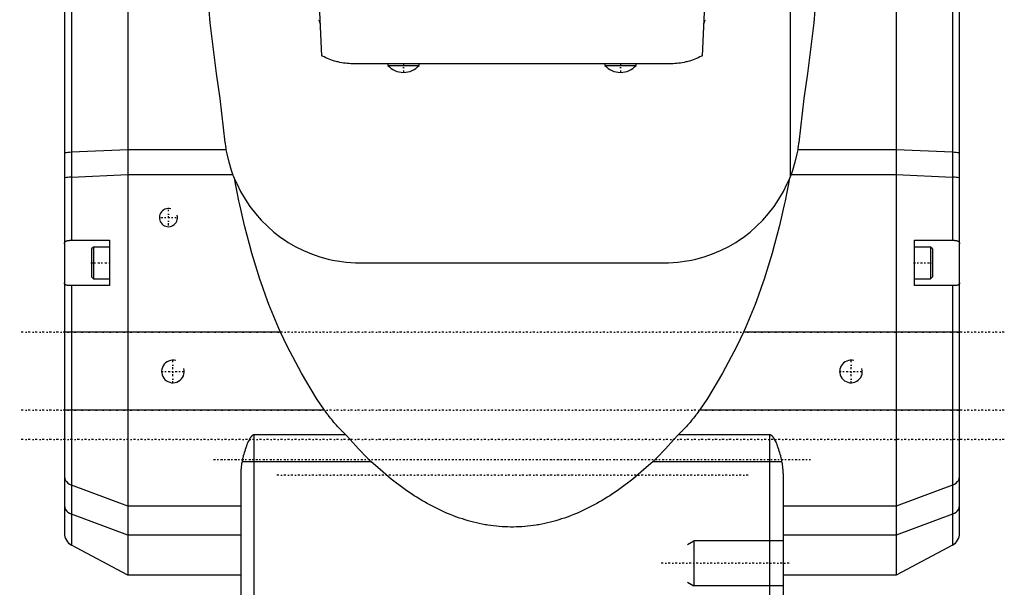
# Model space of a CAD drawing. Extents: x -109 to 109, y -1 to 737.
# Tile 4 of 10: x -109 to 109, y 378 to 504. Entities that reach past the tile are written whole.
import ezdxf

# ---------------------------------------------------------------- set-up
doc = ezdxf.new("R2010")
doc.units = 0
doc.linetypes.add('CENTER', pattern=[1.5, 0.45, -0.5, 0.05, -0.5])
for name, color, linetype in [('AM_0', 7, 'CONTINUOUS'), ('AM_10', 7, 'CONTINUOUS'), ('AM_7', 7, 'CENTER')]:
    doc.layers.add(name, color=color, linetype=linetype)

msp = doc.modelspace()

# ---------------------------------------------------------------- linework, layer by layer
at = {"layer": 'AM_0', "color": 7, "linetype": 'CONTINUOUS'}
for p, q in [((-99, 600), (-99, 390.25)), ((99, 390.25), (99, 600)), ((-97.41, 545.32), (-97.41, 455)), ((-85, 544.74), (-85, 381)), ((85, 544.74), (85, 381)), ((97.41, 545.32), (97.41, 455)), ((-43.27, 520.97), (-42.13, 495.8)), ((42.13, 495.8), (43.27, 520.97)), ((61.58, 469.13), (61.58, 520)), ((-42.72, 503.73), (-42.72, 503.75)), ((-42.72, 503.73), (-42.45, 502.85)), ((42.45, 502.85), (42.72, 503.73)), ((42.72, 503.75), (42.72, 503.73)), ((35, 494), (-35, 494)), ((-27.45, 494), (-27.45, 493.66)), ((-27.45, 493.66), (-20.55, 493.66)), ((-20.55, 493.66), (-20.55, 494)), ((20.55, 494), (20.55, 493.66)), ((20.55, 493.66), (27.45, 493.66)), ((27.45, 493.66), (27.45, 494)), ((-63.43, 476.63), (-64.52, 486.32)), ((64.52, 486.32), (63.43, 476.63)), ((-85, 475.02), (-97.41, 474.44)), ((-63.2, 475.02), (-85, 475.02)), ((85, 475.02), (63.2, 475.02)), ((97.41, 474.44), (85, 475.02)), ((-97.41, 468.96), (-85, 469.54)), ((-85, 469.54), (-61.74, 469.54)), ((61.74, 469.54), (85, 469.54)), ((85, 469.54), (97.41, 468.96)), ((-97.41, 455), (-89, 455)), ((-92.6, 453.5), (-93, 453.1)), ((-93, 453.1), (-93, 446.9)), ((-89, 453.5), (-92.6, 453.5)), ((-92.6, 453.5), (-92.6, 446.5)), ((-89, 455), (-89, 445)), ((89, 455), (97.41, 455)), ((89, 445), (89, 455)), ((92.6, 453.5), (89, 453.5)), ((93, 453.1), (92.6, 453.5)), ((92.6, 453.5), (92.6, 446.5)), ((93, 453.1), (93, 446.9)), ((-33.62, 450), (33.62, 450)), ((-93, 446.9), (-92.6, 446.5)), ((-92.6, 446.5), (-89, 446.5)), ((89, 446.5), (92.6, 446.5)), ((92.6, 446.5), (93, 446.9)), ((-89, 445), (-97.82, 445)), ((-97.41, 445), (-97.41, 387.6)), ((97.82, 445), (89, 445)), ((97.41, 445), (97.41, 387.6)), ((-51.19, 434.68), (-99, 434.68)), ((99, 434.68), (51.19, 434.68)), ((-41.45, 417.43), (-99, 417.43)), ((99, 417.43), (41.45, 417.43)), ((-57, 322), (-57, 412)), ((-36.74, 412), (-57, 412)), ((57, 412), (36.74, 412)), ((57, 261), (57, 412)), ((-31.12, 406.06), (-59.72, 406.06)), ((59.72, 406.06), (31.12, 406.06)), ((-60, 403.42), (-60, 318)), ((60, 403.42), (60, 264)), ((-85, 396.21), (-97.41, 400.88)), ((97.41, 400.88), (85, 396.21)), ((-85, 389.79), (-97.41, 394.45)), ((-60, 396.21), (-85, 396.21)), ((85, 396.21), (60, 396.21)), ((97.41, 394.45), (85, 389.79)), ((-60, 389.79), (-85, 389.79)), ((85, 389.79), (60, 389.79)), ((-85, 381), (-97.41, 387.6)), ((97.41, 387.6), (85, 381)), ((-60, 381), (-85, 381)), ((85, 381), (60, 381))]:
    msp.add_line(p, q, dxfattribs=at)
for points in [[(-97.41, 474.44), (-97.86, 474.42), (-98.25, 474.38), (-98.57, 474.35), (-98.81, 474.3), (-98.95, 474.26), (-99, 474.21)], [(99, 474.21), (98.95, 474.26), (98.81, 474.3), (98.57, 474.35), (98.25, 474.38), (97.86, 474.42), (97.41, 474.44)], [(-97.41, 468.96), (-97.86, 468.94), (-98.25, 468.91), (-98.57, 468.87), (-98.81, 468.83), (-98.95, 468.78), (-99, 468.73)], [(99, 468.73), (98.95, 468.78), (98.81, 468.83), (98.57, 468.87), (98.25, 468.91), (97.86, 468.94), (97.41, 468.96)], [(-99, 402.75), (-98.95, 402.37), (-98.81, 402), (-98.57, 401.66), (-98.25, 401.35), (-97.86, 401.09), (-97.41, 400.88)], [(97.41, 400.88), (97.86, 401.09), (98.25, 401.35), (98.57, 401.66), (98.81, 402), (98.95, 402.37), (99, 402.75)], [(-99, 396.33), (-98.95, 395.94), (-98.81, 395.58), (-98.57, 395.23), (-98.25, 394.92), (-97.86, 394.66), (-97.41, 394.45)], [(97.41, 394.45), (97.86, 394.66), (98.25, 394.92), (98.57, 395.23), (98.81, 395.58), (98.95, 395.94), (99, 396.33)]]:
    msp.add_lwpolyline(points, dxfattribs=at)
for points in [[(-64.52, 486.32, 0), (-65.35, 491.84, 0), (-66.73, 503.03, 0), (-67.68, 514.34, 0), (-68, 520, 0)], [(68, 520, 0), (67.68, 514.34, 0), (66.73, 503.03, 0), (65.35, 491.84, 0), (64.52, 486.32, 0)], [(-35, 494, 0), (-35.2, 494, 0), (-35.62, 494.01, 0), (-36.03, 494.04, 0), (-36.23, 494.05, 0), (-36.44, 494.07, 0), (-36.85, 494.11, 0), (-37.26, 494.17, 0), (-37.67, 494.24, 0), (-38.07, 494.32, 0), (-38.48, 494.41, 0), (-38.68, 494.46, 0), (-38.88, 494.51, 0), (-39.27, 494.62, 0), (-39.67, 494.75, 0), (-40.06, 494.88, 0), (-40.44, 495.02, 0), (-40.83, 495.18, 0), (-41.02, 495.26, 0), (-41.21, 495.35, 0), (-41.58, 495.52, 0), (-41.95, 495.71, 0), (-42.13, 495.8, 0)], [(42.13, 495.8, 0), (41.95, 495.71, 0), (41.58, 495.52, 0), (41.21, 495.35, 0), (41.02, 495.26, 0), (40.83, 495.18, 0), (40.44, 495.02, 0), (40.06, 494.88, 0), (39.67, 494.75, 0), (39.27, 494.62, 0), (38.88, 494.51, 0), (38.68, 494.46, 0), (38.48, 494.41, 0), (38.07, 494.32, 0), (37.67, 494.24, 0), (37.26, 494.17, 0), (36.85, 494.11, 0), (36.44, 494.07, 0), (36.23, 494.05, 0), (36.03, 494.04, 0), (35.62, 494.01, 0), (35.2, 494, 0), (35, 494, 0)], [(-63.2, 475.02, 0), (-63.25, 475.28, 0), (-63.33, 475.82, 0), (-63.4, 476.36, 0), (-63.43, 476.63, 0)], [(-61.74, 469.54, 0), (-62.05, 470.43, 0), (-62.6, 472.24, 0), (-63.03, 474.09, 0), (-63.2, 475.02, 0)], [(63.2, 475.02, 0), (63.03, 474.09, 0), (62.6, 472.24, 0), (62.05, 470.43, 0), (61.74, 469.54, 0)], [(63.43, 476.63, 0), (63.4, 476.36, 0), (63.33, 475.82, 0), (63.25, 475.28, 0), (63.2, 475.02, 0)], [(-61.3, 468.43, 0), (-61.38, 468.62, 0), (-61.52, 468.99, 0), (-61.67, 469.35, 0), (-61.74, 469.54, 0)], [(-51.19, 434.68, 0), (-51.58, 435.53, 0), (-52.33, 437.27, 0), (-53.06, 439.04, 0), (-53.42, 439.94, 0), (-53.78, 440.84, 0), (-54.47, 442.68, 0), (-55.14, 444.54, 0), (-55.78, 446.43, 0), (-56.4, 448.33, 0), (-56.99, 450.25, 0), (-57.28, 451.21, 0), (-57.56, 452.18, 0), (-58.1, 454.11, 0), (-58.61, 456.05, 0), (-59.09, 457.99, 0), (-59.55, 459.92, 0), (-59.99, 461.84, 0), (-60.19, 462.8, 0), (-60.39, 463.75, 0), (-60.78, 465.64, 0), (-61.13, 467.51, 0), (-61.3, 468.43, 0)], [(-61.3, 468.43, 0), (-60.9, 467.52, 0), (-60.02, 465.76, 0), (-59.04, 464.07, 0), (-58.51, 463.26, 0), (-57.96, 462.46, 0), (-56.77, 460.92, 0), (-55.49, 459.46, 0), (-54.11, 458.09, 0), (-52.65, 456.8, 0), (-51.1, 455.62, 0), (-50.3, 455.07, 0), (-49.49, 454.54, 0), (-47.81, 453.57, 0), (-46.09, 452.71, 0), (-44.33, 451.98, 0), (-42.53, 451.35, 0), (-40.65, 450.84, 0), (-39.69, 450.62, 0), (-38.7, 450.43, 0), (-36.7, 450.16, 0), (-34.65, 450.02, 0), (-33.62, 450, 0)], [(33.62, 450, 0), (34.65, 450.02, 0), (36.7, 450.16, 0), (38.7, 450.43, 0), (39.69, 450.62, 0), (40.65, 450.84, 0), (42.53, 451.35, 0), (44.33, 451.98, 0), (46.09, 452.71, 0), (47.81, 453.57, 0), (49.49, 454.54, 0), (50.3, 455.07, 0), (51.1, 455.62, 0), (52.65, 456.8, 0), (54.11, 458.09, 0), (55.49, 459.46, 0), (56.77, 460.92, 0), (57.96, 462.46, 0), (58.51, 463.26, 0), (59.04, 464.07, 0), (60.02, 465.76, 0), (60.9, 467.52, 0), (61.3, 468.43, 0)], [(61.3, 468.43, 0), (61.13, 467.51, 0), (60.78, 465.64, 0), (60.39, 463.75, 0), (60.19, 462.8, 0), (59.99, 461.84, 0), (59.55, 459.92, 0), (59.09, 457.99, 0), (58.61, 456.05, 0), (58.1, 454.11, 0), (57.56, 452.18, 0), (57.28, 451.21, 0), (56.99, 450.25, 0), (56.4, 448.33, 0), (55.78, 446.43, 0), (55.14, 444.54, 0), (54.47, 442.68, 0), (53.78, 440.84, 0), (53.42, 439.94, 0), (53.06, 439.04, 0), (52.33, 437.27, 0), (51.58, 435.53, 0), (51.19, 434.68, 0)], [(61.74, 469.54, 0), (61.67, 469.35, 0), (61.52, 468.99, 0), (61.38, 468.62, 0), (61.3, 468.43, 0)], [(-99, 454.18, 0), (-99, 454.24, 0), (-98.99, 454.33, 0), (-98.97, 454.42, 0), (-98.96, 454.46, 0), (-98.94, 454.5, 0), (-98.9, 454.58, 0), (-98.86, 454.65, 0), (-98.82, 454.69, 0), (-98.81, 454.7, 0), (-98.8, 454.71, 0), (-98.79, 454.71, 0), (-98.79, 454.72, 0), (-98.78, 454.73, 0), (-98.77, 454.74, 0), (-98.72, 454.77, 0), (-98.64, 454.82, 0), (-98.6, 454.84, 0), (-98.55, 454.86, 0), (-98.45, 454.89, 0), (-98.34, 454.92, 0), (-98.22, 454.94, 0), (-98.09, 454.96, 0), (-97.95, 454.98, 0), (-97.88, 454.98, 0), (-97.8, 454.99, 0), (-97.65, 454.99, 0), (-97.49, 455, 0), (-97.41, 455, 0)], [(97.41, 455, 0), (97.49, 455, 0), (97.65, 454.99, 0), (97.8, 454.99, 0), (97.88, 454.98, 0), (97.95, 454.98, 0), (98.09, 454.96, 0), (98.22, 454.94, 0), (98.34, 454.92, 0), (98.45, 454.89, 0), (98.55, 454.86, 0), (98.6, 454.84, 0), (98.64, 454.81, 0), (98.73, 454.77, 0), (98.8, 454.71, 0), (98.86, 454.65, 0), (98.9, 454.58, 0), (98.94, 454.5, 0), (98.96, 454.46, 0), (98.97, 454.42, 0), (98.99, 454.33, 0), (99, 454.24, 0), (99, 454.18, 0)], [(-97.82, 445, 0), (-97.88, 445, 0), (-98.01, 445, 0), (-98.12, 445.01, 0), (-98.18, 445.01, 0), (-98.23, 445.01, 0), (-98.33, 445.03, 0), (-98.43, 445.04, 0), (-98.52, 445.06, 0), (-98.6, 445.08, 0), (-98.68, 445.11, 0), (-98.71, 445.12, 0), (-98.74, 445.14, 0), (-98.8, 445.18, 0), (-98.85, 445.22, 0), (-98.89, 445.26, 0), (-98.93, 445.32, 0), (-98.96, 445.37, 0), (-98.97, 445.4, 0), (-98.98, 445.44, 0), (-98.99, 445.5, 0), (-99, 445.58, 0), (-99, 445.61, 0)], [(99, 445.61, 0), (99, 445.58, 0), (98.99, 445.5, 0), (98.98, 445.44, 0), (98.97, 445.41, 0), (98.96, 445.37, 0), (98.93, 445.32, 0), (98.9, 445.26, 0), (98.85, 445.22, 0), (98.8, 445.18, 0), (98.74, 445.14, 0), (98.71, 445.12, 0), (98.68, 445.11, 0), (98.6, 445.08, 0), (98.52, 445.06, 0), (98.43, 445.04, 0), (98.33, 445.03, 0), (98.23, 445.01, 0), (98.18, 445.01, 0), (98.12, 445.01, 0), (98.01, 445, 0), (97.88, 445, 0), (97.82, 445, 0)], [(-41.45, 417.43, 0), (-43.22, 420.05, 0), (-46.59, 425.6, 0), (-49.72, 431.56, 0), (-51.19, 434.68, 0)], [(51.19, 434.68, 0), (49.72, 431.56, 0), (46.59, 425.6, 0), (43.22, 420.05, 0), (41.45, 417.43, 0)], [(-36.74, 412, 0), (-36.89, 412.14, 0), (-37.18, 412.42, 0), (-37.47, 412.7, 0), (-37.61, 412.84, 0), (-37.75, 412.98, 0), (-38.03, 413.27, 0), (-38.3, 413.56, 0), (-38.58, 413.86, 0), (-38.85, 414.15, 0), (-39.11, 414.45, 0), (-39.25, 414.6, 0), (-39.38, 414.75, 0), (-39.63, 415.06, 0), (-39.89, 415.37, 0), (-40.14, 415.68, 0), (-40.39, 415.99, 0), (-40.63, 416.31, 0), (-40.75, 416.46, 0), (-40.87, 416.62, 0), (-41.11, 416.94, 0), (-41.34, 417.27, 0), (-41.45, 417.43, 0)], [(41.45, 417.43, 0), (41.34, 417.27, 0), (41.11, 416.94, 0), (40.87, 416.62, 0), (40.75, 416.46, 0), (40.63, 416.31, 0), (40.39, 415.99, 0), (40.14, 415.68, 0), (39.89, 415.37, 0), (39.63, 415.06, 0), (39.38, 414.75, 0), (39.25, 414.6, 0), (39.11, 414.45, 0), (38.85, 414.15, 0), (38.58, 413.86, 0), (38.3, 413.56, 0), (38.03, 413.27, 0), (37.75, 412.98, 0), (37.61, 412.84, 0), (37.47, 412.7, 0), (37.18, 412.42, 0), (36.89, 412.14, 0), (36.74, 412, 0)], [(-57, 412, 0), (-57.01, 412, 0), (-57.02, 412, 0), (-57.03, 412, 0), (-57.03, 412, 0), (-57.04, 412, 0), (-57.05, 412, 0), (-57.06, 412, 0), (-57.07, 412, 0), (-57.08, 412, 0), (-57.09, 412, 0), (-57.09, 411.99, 0), (-57.1, 411.99, 0), (-57.11, 411.99, 0), (-57.12, 411.99, 0), (-57.13, 411.99, 0), (-57.14, 411.99, 0), (-57.15, 411.98, 0), (-57.15, 411.98, 0), (-57.16, 411.98, 0), (-57.17, 411.98, 0), (-57.18, 411.97, 0), (-57.18, 411.97, 0), (-57.19, 411.97, 0), (-57.2, 411.97, 0), (-57.21, 411.96, 0), (-57.21, 411.96, 0), (-57.22, 411.96, 0), (-57.23, 411.96, 0), (-57.24, 411.95, 0), (-57.25, 411.95, 0), (-57.26, 411.94, 0), (-57.27, 411.94, 0), (-57.27, 411.94, 0), (-57.28, 411.93, 0), (-57.29, 411.93, 0), (-57.3, 411.92, 0), (-57.31, 411.92, 0), (-57.31, 411.91, 0), (-57.32, 411.91, 0), (-57.33, 411.91, 0), (-57.33, 411.9, 0), (-57.34, 411.9, 0), (-57.35, 411.89, 0), (-57.38, 411.87, 0), (-57.44, 411.83, 0), (-57.48, 411.79, 0), (-57.51, 411.77, 0), (-57.53, 411.75, 0), (-57.57, 411.71, 0), (-57.62, 411.67, 0), (-57.66, 411.62, 0), (-57.7, 411.57, 0), (-57.74, 411.52, 0), (-57.76, 411.5, 0), (-57.78, 411.47, 0), (-57.81, 411.42, 0), (-57.85, 411.37, 0), (-57.87, 411.34, 0), (-57.89, 411.32, 0), (-57.92, 411.26, 0), (-57.96, 411.21, 0), (-57.98, 411.18, 0), (-57.99, 411.15, 0), (-58.03, 411.09, 0), (-58.06, 411.04, 0), (-58.17, 410.84, 0), (-58.34, 410.51, 0), (-58.49, 410.18, 0), (-58.63, 409.84, 0), (-58.76, 409.49, 0), (-58.83, 409.32, 0), (-58.89, 409.14, 0), (-59.02, 408.78, 0), (-59.13, 408.42, 0), (-59.24, 408.05, 0), (-59.35, 407.69, 0), (-59.44, 407.32, 0), (-59.49, 407.14, 0), (-59.53, 406.96, 0), (-59.61, 406.6, 0), (-59.69, 406.24, 0), (-59.72, 406.06, 0)], [(-31.12, 406.06, 0), (-32.08, 406.98, 0), (-33.98, 408.91, 0), (-35.83, 410.94, 0), (-36.74, 412, 0)], [(36.74, 412, 0), (35.83, 410.94, 0), (33.98, 408.91, 0), (32.08, 406.98, 0), (31.12, 406.06, 0)], [(59.72, 406.06, 0), (59.69, 406.24, 0), (59.61, 406.6, 0), (59.53, 406.96, 0), (59.49, 407.14, 0), (59.44, 407.32, 0), (59.35, 407.69, 0), (59.24, 408.05, 0), (59.13, 408.42, 0), (59.02, 408.78, 0), (58.89, 409.14, 0), (58.83, 409.32, 0), (58.76, 409.49, 0), (58.63, 409.84, 0), (58.49, 410.18, 0), (58.34, 410.51, 0), (58.17, 410.84, 0), (58.06, 411.04, 0), (58.03, 411.09, 0), (57.99, 411.15, 0), (57.98, 411.18, 0), (57.96, 411.21, 0), (57.92, 411.26, 0), (57.89, 411.32, 0), (57.87, 411.34, 0), (57.85, 411.37, 0), (57.81, 411.42, 0), (57.78, 411.47, 0), (57.76, 411.5, 0), (57.74, 411.52, 0), (57.7, 411.57, 0), (57.66, 411.62, 0), (57.62, 411.67, 0), (57.57, 411.71, 0), (57.53, 411.75, 0), (57.51, 411.77, 0), (57.48, 411.79, 0), (57.44, 411.83, 0), (57.38, 411.87, 0), (57.35, 411.89, 0), (57.34, 411.9, 0), (57.33, 411.9, 0), (57.33, 411.91, 0), (57.32, 411.91, 0), (57.31, 411.91, 0), (57.31, 411.92, 0), (57.3, 411.92, 0), (57.29, 411.93, 0), (57.28, 411.93, 0), (57.27, 411.94, 0), (57.27, 411.94, 0), (57.26, 411.94, 0), (57.25, 411.95, 0), (57.24, 411.95, 0), (57.23, 411.96, 0), (57.22, 411.96, 0), (57.21, 411.96, 0), (57.21, 411.96, 0), (57.2, 411.97, 0), (57.19, 411.97, 0), (57.18, 411.97, 0), (57.18, 411.97, 0), (57.17, 411.98, 0), (57.16, 411.98, 0), (57.15, 411.98, 0), (57.15, 411.98, 0), (57.14, 411.99, 0), (57.13, 411.99, 0), (57.12, 411.99, 0), (57.11, 411.99, 0), (57.1, 411.99, 0), (57.09, 411.99, 0), (57.09, 412, 0), (57.08, 412, 0), (57.07, 412, 0), (57.06, 412, 0), (57.05, 412, 0), (57.04, 412, 0), (57.03, 412, 0), (57.03, 412, 0), (57.02, 412, 0), (57.01, 412, 0), (57, 412, 0)], [(-59.72, 406.06, 0), (-59.8, 405.62, 0), (-59.93, 404.73, 0), (-59.97, 404.21, 0), (-59.98, 404.07, 0), (-59.99, 403.92, 0), (-59.99, 403.85, 0), (-59.99, 403.78, 0), (-60, 403.63, 0), (-60, 403.49, 0), (-60, 403.42, 0)], [(31.12, 406.06, 0), (29.71, 404.76, 0), (26.72, 402.23, 0), (23.55, 399.85, 0), (21.9, 398.73, 0), (21.62, 398.55, 0), (21.06, 398.19, 0), (20.5, 397.85, 0), (20.21, 397.67, 0), (19.93, 397.5, 0), (19.35, 397.17, 0), (18.78, 396.84, 0), (18.2, 396.52, 0), (17.61, 396.21, 0), (17.02, 395.91, 0), (16.73, 395.76, 0), (16.43, 395.61, 0), (15.84, 395.33, 0), (15.24, 395.05, 0), (14.64, 394.79, 0), (14.03, 394.53, 0), (13.42, 394.28, 0), (13.12, 394.16, 0), (12.81, 394.05, 0), (12.2, 393.82, 0), (11.58, 393.6, 0), (10.97, 393.4, 0), (10.35, 393.2, 0), (9.73, 393.02, 0), (9.42, 392.93, 0), (9.1, 392.84, 0), (8.48, 392.68, 0), (7.85, 392.53, 0), (7.23, 392.39, 0), (6.6, 392.26, 0), (5.97, 392.14, 0), (5.66, 392.09, 0), (5.34, 392.04, 0), (4.71, 391.94, 0), (4.08, 391.86, 0), (3.45, 391.79, 0), (2.82, 391.73, 0), (2.19, 391.69, 0), (1.88, 391.67, 0), (1.57, 391.65, 0), (0.94, 391.63, 0), (0.31, 391.62, 0), (0, 391.62, 0), (-0.31, 391.62, 0), (-0.94, 391.63, 0), (-1.57, 391.65, 0), (-1.88, 391.67, 0), (-2.19, 391.69, 0), (-2.82, 391.73, 0), (-3.45, 391.79, 0), (-4.08, 391.86, 0), (-4.71, 391.94, 0), (-5.34, 392.04, 0), (-5.66, 392.09, 0), (-5.97, 392.14, 0), (-6.6, 392.26, 0), (-7.23, 392.39, 0), (-7.85, 392.53, 0), (-8.48, 392.68, 0), (-9.1, 392.84, 0), (-9.42, 392.93, 0), (-9.73, 393.02, 0), (-10.35, 393.2, 0), (-10.97, 393.4, 0), (-11.58, 393.6, 0), (-12.2, 393.82, 0), (-12.81, 394.05, 0), (-13.12, 394.16, 0), (-13.42, 394.28, 0), (-14.03, 394.53, 0), (-14.64, 394.79, 0), (-15.24, 395.05, 0), (-15.84, 395.33, 0), (-16.43, 395.61, 0), (-16.73, 395.76, 0), (-17.02, 395.91, 0), (-17.61, 396.21, 0), (-18.2, 396.52, 0), (-18.78, 396.84, 0), (-19.35, 397.17, 0), (-19.93, 397.5, 0), (-20.21, 397.67, 0), (-20.5, 397.85, 0), (-21.06, 398.19, 0), (-21.62, 398.55, 0), (-21.9, 398.73, 0), (-23.55, 399.85, 0), (-26.72, 402.23, 0), (-29.71, 404.76, 0), (-31.12, 406.06, 0)], [(60, 403.42, 0), (60, 403.49, 0), (60, 403.62, 0), (59.99, 403.76, 0), (59.99, 403.83, 0), (59.99, 403.9, 0), (59.98, 404.03, 0), (59.97, 404.18, 0), (59.93, 404.68, 0), (59.81, 405.59, 0), (59.72, 406.06, 0)]]:
    msp.add_polyline3d(points, dxfattribs=at)
for centre, radius, start, end in [((-24, 496.7), 4.6, 221.3662, 269.9713), ((-24, 496.7), 4.6, 270.0287, 318.6338), ((24, 496.7), 4.6, 221.3662, 269.9713), ((24, 496.7), 4.6, 270.0287, 318.6338), ((-96, 390.25), 3, 180, 242), ((96, 390.25), 3, 298, 0)]:
    msp.add_arc(centre, radius, start, end, dxfattribs=at)
at = {"layer": 'AM_10', "color": 7, "linetype": 'CONTINUOUS'}
for p, q in [((38.84, 387.79), (40.25, 388.6)), ((60, 388.6), (40.25, 388.6)), ((40.25, 388.6), (40.25, 378.6)), ((38.84, 379.41), (40.25, 378.6)), ((60, 378.6), (40.25, 378.6))]:
    msp.add_line(p, q, dxfattribs=at)
for centre, radius in [((-76, 460), 2), ((-75, 426), 2.5), ((75, 426), 2.5)]:
    msp.add_arc(centre, radius, 75, 15, dxfattribs=at)
at = {"layer": 'AM_7', "color": 4, "linetype": 'CENTER'}
for p, q in [((-24, 494.1), (-24, 492)), ((24, 494.1), (24, 492)), ((-77.7, 460), (-74.3, 460)), ((-76, 458.3), (-76, 461.7)), ((-93.2, 450), (-88.8, 450)), ((88.8, 450), (93.2, 450)), ((108.9, 434.68), (-108.9, 434.68)), ((-75, 423.38), (-75, 428.62)), ((75, 423.38), (75, 428.62)), ((-77.62, 426), (-72.38, 426)), ((72.38, 426), (77.62, 426)), ((108.9, 417.43), (-108.9, 417.43)), ((108.9, 411), (-108.9, 411)), ((-66, 406.56), (66, 406.56)), ((52.25, 403.11), (-52.25, 403.11)), ((61.31, 383.6), (32.58, 383.6))]:
    msp.add_line(p, q, dxfattribs=at)

doc.saveas('drawing.dxf')
